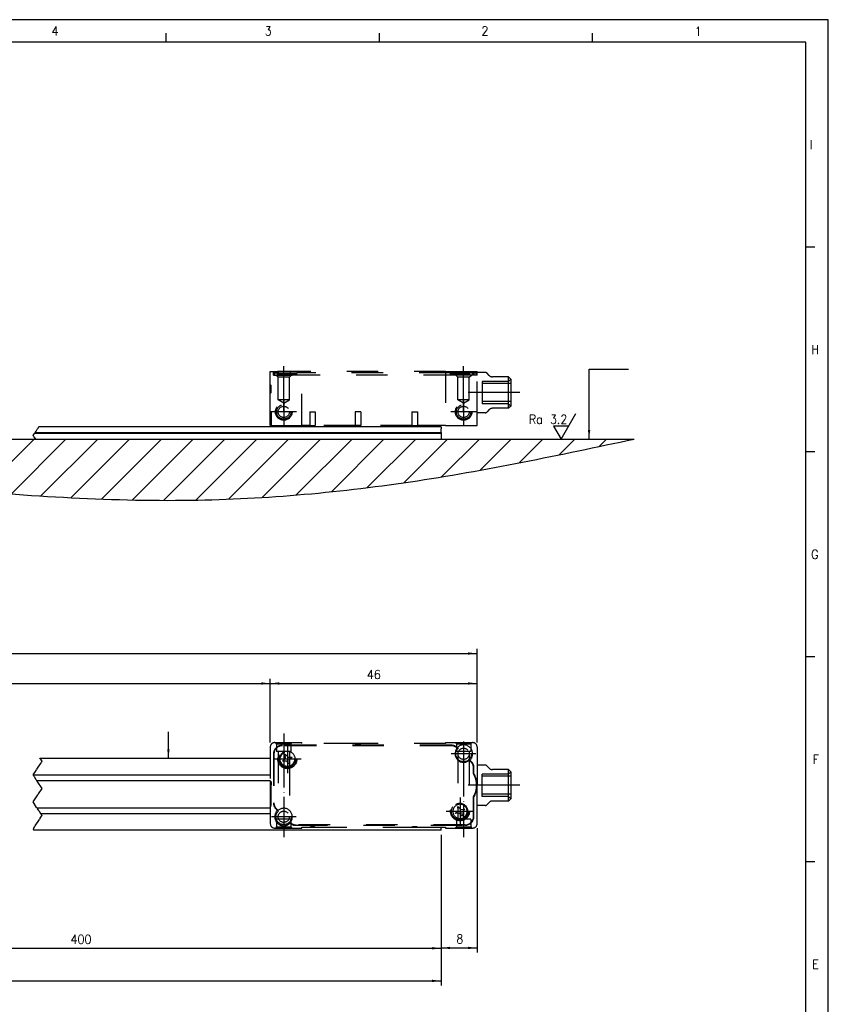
# Model space of a CAD drawing. Header units: millimetres. Extents: x -85 to 1608, y -72 to 348.
# Tile 5 of 6: x 329 to 509, y 129 to 348. Entities that reach past the tile are written whole.
import ezdxf

# ---------------------------------------------------------------- set-up
doc = ezdxf.new("R2010")
doc.units = ezdxf.units.MM
doc.linetypes.add('DASHED', pattern=[15, 7, -8])
doc.linetypes.add('DOT_CENTER', pattern=[14, 12, -1, 0, -1])
doc.layers.add('1', color=7, linetype='Continuous')
doc.styles.add('CONVERTER_11', font='txt.shx', dxfattribs={"width": 0.9})
doc.dimstyles.new('ME10_DIM_23', dxfattribs={"dimtxt": 2, "dimasz": 2, "dimexe": 1, "dimexo": 1, "dimgap": 1, "dimtad": 1, "dimdsep": 46, "dimtxsty": 'CONVERTER_11', "dimsah": 1, "dimcen": 0.09, "dimclrd": 2, "dimclre": 2, "dimclrt": 2, "dimadec": 0, "dimazin": 0, "dimtfac": 1, "dimtdec": 4, "dimtix": 1, "dimtmove": 0, "dimatfit": 3, "dimfxl": 1, "dimtolj": 1, "dimtzin": 0, "dimarcsym": 0})
doc.dimstyles.new('ME10_DIM_24', dxfattribs={"dimtxt": 2, "dimasz": 2, "dimexe": 1, "dimexo": 1, "dimgap": 1, "dimtad": 1, "dimdsep": 46, "dimtxsty": 'CONVERTER_11', "dimsah": 1, "dimcen": 0.09, "dimclrd": 2, "dimclre": 2, "dimclrt": 2, "dimadec": 0, "dimazin": 0, "dimtfac": 1, "dimtdec": 4, "dimtix": 1, "dimtmove": 0, "dimatfit": 3, "dimfxl": 1, "dimtolj": 1, "dimtzin": 0, "dimarcsym": 0})
doc.dimstyles.new('ME10_DIM_26', dxfattribs={"dimtxt": 2, "dimasz": 2, "dimexe": 1, "dimexo": 1, "dimgap": 1, "dimtad": 1, "dimdsep": 46, "dimtxsty": 'CONVERTER_11', "dimsah": 1, "dimcen": 0.09, "dimclrd": 2, "dimclre": 2, "dimclrt": 2, "dimadec": 0, "dimazin": 0, "dimtfac": 1, "dimtdec": 4, "dimtix": 1, "dimtmove": 0, "dimatfit": 3, "dimfxl": 1, "dimtolj": 1, "dimtzin": 0, "dimarcsym": 0})
doc.dimstyles.new('ME10_DIM_27', dxfattribs={"dimtxt": 2, "dimasz": 2, "dimexe": 1, "dimexo": 1, "dimgap": 1, "dimtad": 1, "dimdsep": 46, "dimtxsty": 'CONVERTER_11', "dimsah": 1, "dimcen": 0.09, "dimclrd": 2, "dimclre": 2, "dimclrt": 2, "dimadec": 0, "dimazin": 0, "dimtfac": 1, "dimtdec": 4, "dimtix": 1, "dimtmove": 0, "dimatfit": 3, "dimfxl": 1, "dimtolj": 1, "dimtzin": 0, "dimarcsym": 0})
doc.dimstyles.new('ME10_DIM_28', dxfattribs={"dimtxt": 2, "dimasz": 2, "dimexe": 1, "dimexo": 1, "dimgap": 1, "dimtad": 1, "dimdsep": 46, "dimtxsty": 'CONVERTER_11', "dimsah": 1, "dimcen": 0.09, "dimclrd": 2, "dimclre": 2, "dimclrt": 2, "dimadec": 0, "dimazin": 0, "dimtfac": 1, "dimtdec": 4, "dimtix": 1, "dimtmove": 0, "dimatfit": 3, "dimfxl": 1, "dimtolj": 1, "dimtzin": 0, "dimarcsym": 0})
doc.dimstyles.new('ME10_DIM_29', dxfattribs={"dimtxt": 2, "dimasz": 2, "dimexe": 1, "dimexo": 1, "dimgap": 1, "dimtad": 1, "dimdsep": 46, "dimtxsty": 'CONVERTER_11', "dimsah": 1, "dimcen": 0.09, "dimclrd": 2, "dimclre": 2, "dimclrt": 2, "dimadec": 0, "dimazin": 0, "dimtfac": 1, "dimtdec": 4, "dimtix": 1, "dimtmove": 0, "dimatfit": 3, "dimfxl": 1, "dimtolj": 1, "dimtzin": 0, "dimarcsym": 0})
doc.dimstyles.get("Standard").update_dxf_attribs({"dimtxt": 0.18, "dimasz": 0.18, "dimexe": 0.18, "dimexo": 0.0625, "dimgap": 0.09, "dimtad": 0, "dimtih": 1, "dimtoh": 1, "dimdec": 4, "dimzin": 0, "dimdsep": 46, "dimtxsty": 'Standard', "dimcen": 0.09, "dimadec": 0, "dimazin": 0, "dimtfac": 1, "dimtdec": 4, "dimtofl": 0, "dimtmove": 0, "dimatfit": 3, "dimfxl": 1, "dimtolj": 1, "dimtzin": 0, "dimarcsym": 0})

# ---------------------------------------------------------------- blocks, each defined once
blk = doc.blocks.new('AM_CREATE_SYMBOL_SURFACE', base_point=(449.65, 254.71))
at = {"layer": '1', "color": 7, "linetype": 'Continuous'}
for p, q in [((449.65, 254.71), (452.95, 260.43)), ((448, 257.57), (449.65, 254.71)), ((451.3, 257.57), (448, 257.57))]:
    blk.add_line(p, q, dxfattribs=at)
at = {"layer": '1', "color": 4, "insert": (451.05, 258.11), "char_height": 2, "attachment_point": 9, "line_spacing_factor": 1.20048, "style": 'CONVERTER_11'}
blk.add_mtext('Ra 3.2', dxfattribs=at)
blk = doc.blocks.new('CABEZA_REGLA_EXPOSED_1__4', base_point=(384.99, 257.76))
at = {"color": 2, "linetype": 'DASHED'}
for p, q in [((384.99, 266.86), (384.99, 269.76)), ((384.99, 269.76), (385.69, 269.76)), ((385.69, 269.76), (385.99, 269.76)), ((385.69, 268.96), (385.69, 269.76)), ((385.79, 268.96), (385.79, 269.46)), ((385.79, 269.46), (386.69, 269.46)), ((385.99, 269.76), (386.58, 269.76)), ((385.99, 268.96), (385.99, 269.76)), ((386.58, 268.96), (386.58, 269.76)), ((389.41, 269.76), (386.58, 269.76)), ((386.69, 269.16), (386.69, 269.46)), ((386.72, 269.46), (386.69, 269.46)), ((386.89, 269.46), (386.72, 269.46)), ((386.72, 268.96), (386.72, 269.46)), ((386.89, 269.32), (386.89, 269.46)), ((386.89, 269.46), (387.71, 269.46)), ((387.03, 269.16), (386.89, 269.32)), ((386.89, 269.32), (390.69, 269.32)), ((387.71, 269.46), (388.34, 269.46)), ((387.71, 269.46), (387.71, 268.96)), ((388.34, 269.46), (388.37, 269.46)), ((388.34, 269.46), (388.34, 268.96)), ((388.37, 269.46), (388.62, 269.46)), ((388.37, 269.46), (388.37, 268.96)), ((388.62, 269.46), (388.96, 269.46)), ((388.62, 269.46), (388.62, 268.96)), ((388.96, 269.46), (389.21, 269.46)), ((388.96, 269.46), (388.96, 268.96)), ((389.21, 269.46), (389.24, 269.46)), ((389.21, 269.46), (389.21, 268.96)), ((389.24, 269.46), (389.4, 269.46)), ((389.24, 269.46), (389.24, 268.96)), ((389.41, 269.76), (389.4, 269.46)), ((389.4, 269.46), (389.87, 269.46)), ((389.4, 268.96), (389.4, 269.46)), ((391.99, 269.76), (389.41, 269.76)), ((389.87, 269.46), (389.89, 269.46)), ((389.87, 269.46), (389.87, 268.96)), ((389.89, 269.46), (390.69, 269.46)), ((389.89, 268.96), (389.89, 269.46)), ((390.55, 269.16), (390.69, 269.32)), ((390.69, 269.32), (390.69, 269.46)), ((390.69, 269.46), (390.89, 269.46)), ((425.09, 269.46), (390.89, 269.46)), ((390.89, 269.16), (390.89, 269.46)), ((391.99, 257.76), (391.99, 269.76)), ((423.99, 269.76), (391.99, 269.76)), ((423.99, 269.76), (423.99, 257.76)), ((423.99, 269.76), (426.57, 269.76)), ((425.09, 269.16), (425.09, 269.46)), ((425.29, 269.46), (425.09, 269.46)), ((425.29, 269.32), (425.29, 269.46)), ((426.09, 269.46), (425.29, 269.46)), ((425.43, 269.16), (425.29, 269.32)), ((425.29, 269.32), (426.24, 269.32)), ((426.11, 269.46), (426.09, 269.46)), ((426.09, 268.96), (426.09, 269.46)), ((426.57, 269.46), (426.11, 269.46)), ((426.11, 269.46), (426.11, 268.96)), ((426.24, 269.32), (429.09, 269.32)), ((426.57, 269.76), (429.4, 269.76)), ((426.57, 269.76), (426.57, 269.46)), ((426.74, 269.46), (426.57, 269.46)), ((426.57, 269.46), (426.57, 268.96)), ((426.77, 269.46), (426.74, 269.46)), ((426.74, 269.46), (426.74, 268.96)), ((426.77, 269.46), (426.77, 268.96)), ((427.02, 269.46), (426.77, 269.46)), ((427.02, 269.46), (427.02, 268.96)), ((427.36, 269.46), (427.02, 269.46)), ((427.36, 269.46), (427.36, 268.96)), ((427.61, 269.46), (427.36, 269.46)), ((427.61, 269.46), (427.61, 268.96)), ((427.64, 269.46), (427.61, 269.46)), ((427.64, 269.46), (427.64, 268.96)), ((428.27, 269.46), (427.64, 269.46)), ((428.27, 269.46), (428.27, 268.96)), ((429.09, 269.46), (428.27, 269.46)), ((428.95, 269.16), (429.09, 269.32)), ((429.09, 269.32), (429.09, 269.46)), ((429.26, 269.46), (429.09, 269.46)), ((429.26, 268.96), (429.26, 269.46)), ((429.29, 269.46), (429.26, 269.46)), ((429.29, 269.16), (429.29, 269.46)), ((430.19, 269.46), (429.29, 269.46)), ((429.4, 269.76), (429.99, 269.76)), ((429.4, 268.96), (429.4, 269.76)), ((429.99, 268.96), (429.99, 269.76)), ((429.99, 269.76), (430.29, 269.76)), ((430.19, 269.46), (430.89, 269.46)), ((430.19, 269.46), (430.19, 268.96)), ((430.29, 269.76), (430.99, 269.76)), ((430.29, 269.76), (430.29, 268.96)), ((430.89, 268.96), (430.89, 269.46)), ((430.99, 269.56), (430.99, 269.76)), ((430.99, 268.96), (430.99, 269.56)), ((432.78, 269.56), (430.99, 269.56)), ((433.7, 268.86), (433.14, 269.42)), ((385.69, 268.96), (385.79, 268.96)), ((385.79, 268.96), (385.99, 268.96)), ((385.99, 268.96), (386.24, 268.96)), ((386.74, 268.46), (386.24, 268.96)), ((386.24, 268.96), (386.58, 268.96)), ((386.58, 268.96), (386.72, 268.96)), ((387.03, 269.16), (386.69, 269.16)), ((386.72, 268.96), (387.71, 268.96)), ((389.24, 268.46), (386.74, 268.46)), ((386.74, 263.46), (386.74, 268.46)), ((390.55, 269.16), (387.03, 269.16)), ((387.71, 268.96), (388.34, 268.96)), ((388.34, 268.96), (388.37, 268.96)), ((388.37, 268.96), (388.62, 268.96)), ((388.62, 268.96), (388.96, 268.96)), ((388.96, 268.96), (389.21, 268.96)), ((389.21, 268.96), (389.24, 268.96)), ((389.24, 268.46), (389.74, 268.96)), ((389.24, 268.96), (389.4, 268.96)), ((389.24, 263.46), (389.24, 268.46)), ((389.4, 268.96), (389.74, 268.96)), ((389.74, 268.96), (389.87, 268.96)), ((389.87, 268.96), (389.89, 268.96)), ((426.09, 268.96), (389.89, 268.96)), ((390.89, 269.16), (390.55, 269.16)), ((425.43, 269.16), (425.09, 269.16)), ((428.95, 269.16), (425.43, 269.16)), ((426.11, 268.96), (426.09, 268.96)), ((426.24, 268.96), (426.11, 268.96)), ((426.74, 268.46), (426.24, 268.96)), ((426.57, 268.96), (426.24, 268.96)), ((426.74, 268.96), (426.57, 268.96)), ((426.77, 268.96), (426.74, 268.96)), ((426.74, 263.46), (426.74, 268.46)), ((429.24, 268.46), (426.74, 268.46)), ((427.02, 268.96), (426.77, 268.96)), ((427.36, 268.96), (427.02, 268.96)), ((427.61, 268.96), (427.36, 268.96)), ((427.64, 268.96), (427.61, 268.96)), ((428.27, 268.96), (427.64, 268.96)), ((429.26, 268.96), (428.27, 268.96)), ((429.29, 269.16), (428.95, 269.16)), ((429.24, 268.46), (429.74, 268.96)), ((429.24, 263.46), (429.24, 268.46)), ((429.4, 268.96), (429.26, 268.96)), ((429.74, 268.96), (429.4, 268.96)), ((429.99, 268.96), (429.74, 268.96)), ((430.19, 268.96), (429.99, 268.96)), ((430.29, 268.96), (430.19, 268.96)), ((430.89, 268.96), (430.29, 268.96)), ((430.99, 268.96), (430.89, 268.96)), ((430.99, 260.56), (430.99, 268.96)), ((432.08, 267.56), (432.08, 267.06)), ((437.99, 267.56), (432.08, 267.56)), ((437.99, 268.56), (434.4, 268.56)), ((437.99, 261.56), (437.99, 268.56)), ((438.49, 268.06), (437.99, 268.56)), ((437.99, 267.56), (438.49, 268.06)), ((438.49, 268.06), (438.49, 267.06)), ((384.99, 264.86), (384.99, 266.86)), ((385.19, 266.66), (384.99, 266.86)), ((385.19, 265.06), (384.99, 264.86)), ((385.19, 265.06), (385.19, 266.66)), ((432.08, 267.06), (432.08, 263.06)), ((438.49, 267.06), (432.08, 267.06)), ((438.49, 267.06), (438.49, 263.06)), ((384.99, 260.76), (384.99, 264.86)), ((387.99, 262.71), (386.74, 263.46)), ((389.24, 263.46), (386.74, 263.46)), ((387.99, 262.71), (389.24, 263.46)), ((429.24, 263.46), (426.74, 263.46)), ((427.99, 262.71), (426.74, 263.46)), ((427.99, 262.71), (429.24, 263.46)), ((432.08, 263.06), (432.08, 262.56)), ((438.49, 263.06), (432.08, 263.06)), ((438.49, 263.06), (438.49, 262.06)), ((385.19, 260.76), (384.99, 260.76)), ((384.99, 257.76), (384.99, 260.76)), ((385.19, 260.76), (385.19, 257.76)), ((393.77, 260.76), (395.01, 260.76)), ((393.77, 260.76), (393.77, 257.76)), ((395.01, 260.76), (395.01, 257.76)), ((405.11, 260.76), (403.87, 260.76)), ((403.87, 260.76), (403.87, 257.76)), ((405.11, 260.76), (405.11, 257.76)), ((416.47, 260.76), (417.71, 260.76)), ((416.47, 260.76), (416.47, 257.76)), ((417.71, 260.76), (417.71, 257.76)), ((430.99, 257.76), (430.99, 260.56)), ((432.78, 260.56), (430.99, 260.56)), ((437.99, 262.56), (432.08, 262.56)), ((433.7, 261.27), (433.14, 260.71)), ((437.99, 261.56), (434.4, 261.56)), ((437.99, 262.56), (438.49, 262.06)), ((438.49, 262.06), (437.99, 261.56)), ((384.99, 257.76), (385.19, 257.76)), ((385.19, 257.76), (391.99, 257.76)), ((393.77, 257.76), (391.99, 257.76)), ((393.77, 257.76), (395.01, 257.76)), ((403.87, 257.76), (395.01, 257.76)), ((405.11, 257.76), (403.87, 257.76)), ((416.47, 257.76), (405.11, 257.76)), ((416.47, 257.76), (417.71, 257.76)), ((423.99, 257.76), (417.71, 257.76)), ((423.99, 257.76), (430.99, 257.76))]:
    blk.add_line(p, q, dxfattribs=at)
for centre, radius in [((387.99, 260.76), 1.85), ((387.99, 260.76), 1.6), ((387.99, 260.76), 1.25), ((427.99, 260.76), 1.85), ((427.99, 260.76), 1.6), ((427.99, 260.76), 1.25)]:
    blk.add_circle(centre, radius, dxfattribs=at)
for centre, radius, start, end in [((432.78, 269.06), 0.5, 45, 90), ((434.4, 269.56), 1, 225, 270), ((432.78, 261.06), 0.5, 270, 315), ((434.4, 260.56), 1, 90, 135)]:
    blk.add_arc(centre, radius, start, end, dxfattribs=at)
at = {"layer": '1', "color": 2, "linetype": 'DOT_CENTER'}
for p, q in [((387.99, 260.71), (387.99, 270.96)), ((427.99, 260.71), (427.99, 270.96)), ((440.49, 265.06), (428.99, 265.06)), ((387.99, 263.61), (387.99, 257.91)), ((427.99, 263.61), (427.99, 257.91)), ((390.84, 260.76), (385.14, 260.76)), ((430.84, 260.76), (425.14, 260.76))]:
    blk.add_line(p, q, dxfattribs=at)
blk = doc.blocks.new('Regla_64__5', base_point=(32.99, 250.26))
at = {"color": 2, "linetype": 'DOT_CENTER'}
for p, q in [((332.62, 256.06), (332.68, 256.16)), ((332.68, 256.16), (332.88, 256.46)), ((332.88, 256.46), (332.92, 256.51)), ((332.92, 256.51), (333.18, 256.91)), ((333.18, 256.91), (333.25, 257.01)), ((333.25, 257.01), (333.3, 257.09)), ((333.3, 257.09), (333.35, 257.16)), ((333.35, 257.16), (333.42, 257.26)), ((333.42, 257.26), (333.49, 257.38)), ((333.52, 257.41), (333.49, 257.38)), ((332.24, 255.5), (332.55, 255.96)), ((332.43, 255.21), (332.24, 255.5)), ((332.43, 255.21), (332.76, 254.71)), ((332.55, 255.96), (332.62, 256.06))]:
    blk.add_line(p, q, dxfattribs=at)
at = {"color": 7, "linetype": 'Continuous'}
for p, q in [((332.68, 256.16), (422.99, 256.16)), ((422.99, 257.41), (333.52, 257.41)), ((422.99, 257.41), (422.99, 257.01)), ((422.99, 256.51), (422.99, 257.01)), ((422.99, 256.46), (422.99, 256.51)), ((422.99, 256.16), (422.99, 256.46)), ((422.99, 256.16), (422.99, 256.06)), ((422.99, 255.96), (332.55, 255.96)), ((332.62, 256.06), (422.99, 256.06)), ((332.76, 254.71), (422.99, 254.71)), ((422.99, 256.06), (422.99, 255.96)), ((422.99, 255.96), (422.99, 254.71))]:
    blk.add_line(p, q, dxfattribs=at)
blk = doc.blocks.new('EXG_EXGA-840__7', base_point=(24.99, 250.26))
for name, p in [('CABEZA_REGLA_EXPOSED_1__4', (384.99, 257.76)), ('Regla_64__5', (32.99, 250.26))]:
    blk.add_blockref(name, p)
blk = doc.blocks.new('Regla_64__19', base_point=(32.99, 159.73))
at = {"color": 2, "linetype": 'DOT_CENTER'}
for p, q in [((333.1, 181.32), (333.4, 181.77)), ((333.4, 181.77), (333.76, 182.3)), ((333.76, 182.3), (334.05, 182.75)), ((333.84, 183.63), (333.77, 183.73)), ((333.84, 183.63), (334.1, 183.23)), ((334.14, 182.88), (334.05, 182.75)), ((334.24, 183.03), (334.1, 183.23)), ((334.14, 182.88), (334.24, 183.03)), ((332.34, 180.18), (332.24, 180.03)), ((332.44, 179.73), (332.24, 180.03)), ((332.34, 180.18), (332.61, 180.58)), ((332.54, 179.58), (332.44, 179.73)), ((332.54, 179.58), (332.64, 179.43)), ((332.61, 180.58), (332.78, 180.83)), ((332.78, 180.83), (333.01, 181.19)), ((333.1, 181.32), (333.01, 181.19)), ((332.97, 178.93), (332.64, 179.43)), ((333.07, 178.78), (332.97, 178.93)), ((333.1, 178.73), (333.07, 178.78)), ((333.17, 178.63), (333.1, 178.73)), ((334.24, 177.03), (333.17, 178.63)), ((332.24, 174.03), (333.31, 175.63)), ((333.31, 175.63), (333.38, 175.73)), ((333.38, 175.73), (333.44, 175.83)), ((333.44, 175.83), (334.24, 177.03)), ((333.04, 172.83), (332.24, 174.03)), ((333.1, 172.73), (333.04, 172.83)), ((333.14, 172.68), (333.1, 172.73)), ((333.14, 172.68), (333.24, 172.53)), ((333.57, 172.03), (333.24, 172.53)), ((333.57, 172.03), (333.67, 171.88)), ((333.77, 171.73), (333.67, 171.88)), ((333.97, 171.43), (333.77, 171.73)), ((333.97, 171.43), (334.07, 171.28)), ((333.98, 170.63), (334.14, 170.88)), ((334.24, 171.03), (334.07, 171.28)), ((334.14, 170.88), (334.24, 171.03)), ((332.38, 168.23), (332.61, 168.59)), ((332.7, 168.72), (332.61, 168.59)), ((332.7, 168.72), (333, 169.17)), ((333, 169.17), (333.36, 169.7)), ((333.36, 169.7), (333.65, 170.15)), ((333.74, 170.28), (333.65, 170.15)), ((333.74, 170.28), (333.98, 170.63)), ((332.38, 168.23), (332.24, 168.03)), ((332.24, 168.03), (332.37, 167.83)), ((332.44, 167.73), (332.37, 167.83))]:
    blk.add_line(p, q, dxfattribs=at)
at = {"color": 7, "linetype": 'Continuous'}
for p, q in [((333.77, 183.73), (384.99, 183.73)), ((332.24, 180.03), (384.99, 180.03)), ((384.99, 178.73), (333.1, 178.73)), ((333.1, 172.73), (384.99, 172.73)), ((333.97, 171.43), (384.99, 171.43)), ((422.99, 167.73), (332.44, 167.73)), ((422.99, 167.73), (422.99, 168.43))]:
    blk.add_line(p, q, dxfattribs=at)
blk = doc.blocks.new('CABEZA_REGLA_EXPOSED_1__20', base_point=(384.99, 168.23))
at = {"color": 2, "linetype": 'DASHED'}
for p, q in [((384.99, 186.23), (384.99, 178.73)), ((385.99, 187.23), (386.14, 187.23)), ((386.14, 187.23), (389.84, 187.23)), ((386.39, 186.98), (386.14, 187.23)), ((386.39, 186.98), (389.59, 186.98)), ((386.39, 186.98), (386.39, 185.23)), ((425.26, 186.63), (387.69, 186.63)), ((425.26, 186.53), (387.69, 186.53)), ((389.59, 186.98), (389.84, 187.23)), ((389.59, 186.98), (389.59, 185.23)), ((389.84, 187.23), (391.99, 187.23)), ((391.99, 187.03), (391.99, 187.23)), ((403.87, 187.03), (391.99, 187.03)), ((405.11, 187.03), (403.87, 187.03)), ((423.99, 187.03), (405.11, 187.03)), ((423.99, 187.23), (426.14, 187.23)), ((423.99, 187.23), (423.99, 187.03)), ((426.14, 187.23), (429.84, 187.23)), ((426.39, 186.98), (426.14, 187.23)), ((426.39, 186.98), (429.59, 186.98)), ((426.39, 186.98), (426.39, 185.23)), ((429.59, 186.98), (429.84, 187.23)), ((429.59, 186.98), (429.59, 185.23)), ((429.84, 187.23), (429.99, 187.23)), ((430.99, 186.23), (430.99, 182.23)), ((385.69, 184.63), (385.69, 173.86)), ((385.79, 184.63), (385.79, 173.86)), ((386.74, 185.23), (386.39, 185.23)), ((389.24, 185.24), (386.74, 185.23)), ((386.74, 185.23), (386.74, 170.23)), ((388.34, 184.62), (388.96, 183.95)), ((388.37, 183.7), (388.34, 184.62)), ((388.96, 183.95), (389.87, 183.99)), ((389.87, 183.99), (389.21, 183.36)), ((389.24, 185.24), (389.24, 182.45)), ((389.59, 185.23), (389.24, 185.24)), ((426.74, 185.23), (426.39, 185.23)), ((429.24, 185.23), (426.74, 185.23)), ((426.74, 185.23), (426.74, 173.02)), ((429.24, 185.23), (429.24, 184.73)), ((429.59, 185.23), (429.24, 185.23)), ((429.24, 184.73), (429.24, 170.23)), ((387.71, 183.08), (388.37, 183.7)), ((388.62, 183.12), (387.71, 183.08)), ((389.24, 182.45), (388.62, 183.12)), ((389.21, 183.36), (389.24, 182.45)), ((389.24, 182.45), (389.24, 170.73)), ((429.63, 182.95), (429.26, 183.32)), ((429.4, 183.32), (429.7, 183.02)), ((430.99, 182.23), (430.99, 177.73)), ((432.78, 182.23), (430.99, 182.23)), ((433.7, 181.53), (433.14, 182.09)), ((430.19, 180.26), (430.19, 181.61)), ((430.29, 180.29), (430.29, 181.61)), ((432.08, 179.73), (432.08, 180.23)), ((437.99, 180.23), (432.08, 180.23)), ((432.08, 175.73), (432.08, 179.73)), ((438.49, 179.73), (432.08, 179.73)), ((437.99, 181.23), (434.4, 181.23)), ((437.99, 177.73), (437.99, 181.23)), ((438.49, 180.73), (437.99, 181.23)), ((437.99, 180.23), (438.49, 180.73)), ((438.49, 180.73), (438.49, 179.73)), ((438.49, 179.73), (438.49, 177.73)), ((384.99, 178.73), (384.99, 178.71)), ((385.19, 178.53), (384.99, 178.73)), ((384.99, 178.71), (384.99, 176.73)), ((385.19, 178.53), (385.19, 177.83)), ((385.19, 176.93), (385.19, 177.83)), ((430.99, 173.23), (430.99, 177.73)), ((437.99, 174.23), (437.99, 177.73)), ((438.49, 177.73), (438.49, 175.73)), ((385.19, 176.93), (384.99, 176.73)), ((384.99, 176.73), (384.99, 172.76)), ((385.19, 173.63), (385.19, 176.93)), ((430.19, 170.83), (430.19, 175.21)), ((430.29, 170.83), (430.29, 175.18)), ((432.08, 175.23), (432.08, 175.73)), ((438.49, 175.73), (432.08, 175.73)), ((437.99, 175.23), (432.08, 175.23)), ((437.99, 175.23), (438.49, 174.73)), ((438.49, 175.73), (438.49, 174.73)), ((426.74, 173.02), (427.36, 172.35)), ((426.77, 172.1), (426.74, 173.02)), ((426.74, 173.02), (426.74, 170.23)), ((430.99, 169.23), (430.99, 173.23)), ((432.78, 173.23), (430.99, 173.23)), ((433.7, 173.94), (433.14, 173.38)), ((437.99, 174.23), (434.4, 174.23)), ((438.49, 174.73), (437.99, 174.23)), ((384.99, 172.76), (384.99, 169.23)), ((386.58, 172.15), (386.28, 172.45)), ((386.72, 172.15), (386.35, 172.52)), ((426.11, 171.48), (426.77, 172.1)), ((427.02, 171.52), (426.11, 171.48)), ((427.64, 170.85), (427.02, 171.52)), ((427.36, 172.35), (428.27, 172.39)), ((428.27, 172.39), (427.61, 171.76)), ((427.61, 171.76), (427.64, 170.85)), ((386.39, 170.23), (386.39, 168.48)), ((386.74, 170.23), (386.39, 170.23)), ((389.24, 170.23), (386.74, 170.23)), ((389.24, 170.73), (389.24, 170.23)), ((389.59, 170.23), (389.24, 170.23)), ((389.59, 170.23), (389.59, 168.48)), ((428.29, 168.93), (390.72, 168.93)), ((390.72, 168.83), (428.29, 168.83)), ((426.74, 170.23), (426.39, 170.23)), ((426.39, 170.23), (426.39, 168.48)), ((429.24, 170.23), (426.74, 170.23)), ((429.59, 170.23), (429.24, 170.23)), ((429.59, 170.23), (429.59, 168.48)), ((386.39, 168.48), (386.14, 168.23)), ((386.39, 168.48), (389.59, 168.48)), ((389.59, 168.48), (389.84, 168.23)), ((391.99, 168.23), (391.99, 168.43)), ((391.99, 168.43), (393.77, 168.43)), ((393.77, 168.43), (395.01, 168.43)), ((395.01, 168.43), (416.47, 168.43)), ((416.47, 168.43), (417.71, 168.43)), ((417.71, 168.43), (423.99, 168.43)), ((423.99, 168.43), (423.99, 168.23)), ((423.99, 168.23), (426.14, 168.23)), ((426.39, 168.48), (426.14, 168.23)), ((426.14, 168.23), (429.84, 168.23)), ((426.39, 168.48), (429.59, 168.48)), ((429.59, 168.48), (429.84, 168.23)), ((429.84, 168.23), (429.99, 168.23))]:
    blk.add_line(p, q, dxfattribs=at)
at = {"color": 7, "linetype": 'Continuous'}
for p, q in [((385.99, 168.23), (386.14, 168.23)), ((386.14, 168.23), (389.84, 168.23)), ((389.84, 168.23), (391.99, 168.23))]:
    blk.add_line(p, q, dxfattribs=at)
at = {"color": 2, "linetype": 'DASHED'}
for centre, radius in [((427.99, 184.73), 1.75), ((388.79, 183.53), 2.1), ((388.79, 183.53), 1.9), ((388.79, 183.53), 1.6), ((427.99, 184.73), 1.25), ((427.19, 171.93), 2.1), ((427.19, 171.93), 1.9), ((387.99, 170.73), 1.75), ((387.99, 170.73), 1.25)]:
    blk.add_circle(centre, radius, dxfattribs=at)
for centre, radius, start, end in [((385.99, 186.23), 1, 90, 180), ((387.69, 184.63), 2, 90, 180), ((387.69, 184.63), 1.9, 90, 180), ((404.49, 188.93), 2, 251.8051, 288.1949), ((425.26, 184.63), 2, 49.0546, 90), ((425.26, 184.63), 1.9, 46.1691, 90), ((427.99, 184.73), 2, 315, 135.1434), ((429.99, 186.23), 1, 0, 90), ((388.79, 183.53), 1.76, 75.2217, 240.0377), ((388.79, 183.53), 1.76, 240.0377, 75.2217), ((427.99, 184.73), 1.9, 138.0289, 311.983), ((428.29, 181.61), 1.9, 0, 45), ((428.29, 181.61), 2, 0, 45), ((432.78, 181.73), 0.5, 45, 90), ((425.99, 177.73), 4.9, 328.9973, 31.0027), ((425.99, 177.73), 5, 0, 30.6834), ((434.4, 182.23), 1, 225, 270), ((383.19, 177.83), 2, 0, 25.8419), ((425.99, 177.73), 5, 329.3166, 0), ((383.19, 173.63), 2, 334.1581, 0), ((387.69, 173.86), 2, 180, 225), ((387.69, 173.86), 1.9, 180, 225), ((427.19, 171.93), 1.76, 255.1735, 240.0377), ((427.19, 171.93), 1.59, 60.0377, 240.0377), ((427.19, 171.93), 1.59, 240.0377, 60.0377), ((432.78, 173.73), 0.5, 270, 315), ((434.4, 173.23), 1, 90, 135), ((387.99, 170.73), 2, 135, 315.1434), ((387.99, 170.73), 1.9, 318.0289, 131.983), ((428.29, 170.83), 2, 270, 0), ((428.29, 170.83), 1.9, 270, 0), ((385.99, 169.23), 1, 180, 270), ((390.72, 170.83), 1.9, 226.1691, 270), ((390.72, 170.83), 2, 229.0546, 270), ((427.19, 171.93), 1.76, 240.0377, 255.1735), ((429.99, 169.23), 1, 270, 0), ((394.39, 166.53), 2, 71.8051, 108.1949), ((417.09, 166.53), 2, 71.8051, 108.1949)]:
    blk.add_arc(centre, radius, start, end, dxfattribs=at)
at = {"layer": '1', "color": 2, "linetype": 'DOT_CENTER'}
for p, q in [((387.99, 189.23), (387.99, 166.23)), ((388.79, 186.63), (388.79, 180.43)), ((427.98, 187.23), (427.99, 166.23)), ((427.99, 187.48), (427.99, 181.98)), ((430.74, 184.73), (425.24, 184.73)), ((391.89, 183.53), (385.69, 183.53)), ((440.49, 177.73), (428.99, 177.73)), ((387.99, 173.48), (387.99, 167.98)), ((427.19, 175.03), (427.19, 168.83)), ((430.29, 171.93), (424.09, 171.93)), ((390.74, 170.73), (385.24, 170.73))]:
    blk.add_line(p, q, dxfattribs=at)
blk = doc.blocks.new('EXG_EXGA-840__22', base_point=(24.99, 157.9))
for name, p in [('CABEZA_REGLA_EXPOSED_1__20', (384.99, 168.23)), ('Regla_64__19', (32.99, 159.73))]:
    blk.add_blockref(name, p)
blk = doc.blocks.new('*D47')
at = {"layer": '1', "color": 2, "linetype": 'Continuous'}
for p, q in [((262.99, 169.73), (262.99, 140.5)), ((422.99, 166.73), (422.99, 140.5)), ((262.99, 141.5), (422.99, 141.5))]:
    blk.add_line(p, q, dxfattribs=at)
at = {"layer": '1', "color": 2}
for points in [[(264.99, 141.76), (264.99, 141.23), (262.99, 141.5)], [(420.99, 141.23), (420.99, 141.76), (422.99, 141.5)]]:
    blk.add_solid(points, dxfattribs=at)
at = {"layer": '1', "color": 2, "insert": (340.59, 142.5), "char_height": 2, "attachment_point": 7, "rotation": 0.0001, "line_spacing_factor": 0.60024, "style": 'CONVERTER_11'}
blk.add_mtext('400', dxfattribs=at)
blk = doc.blocks.new('*D48')
at = {"layer": '1', "color": 2, "linetype": 'Continuous'}
for p, q in [((422.99, 166.73), (422.99, 140.57)), ((430.99, 168.23), (430.99, 140.57)), ((422.99, 141.57), (430.99, 141.57))]:
    blk.add_line(p, q, dxfattribs=at)
at = {"layer": '1', "color": 2}
for points in [[(424.99, 141.84), (424.99, 141.31), (422.99, 141.57)], [(428.99, 141.31), (428.99, 141.84), (430.99, 141.57)]]:
    blk.add_solid(points, dxfattribs=at)
at = {"layer": '1', "color": 2, "insert": (426.39, 142.57), "char_height": 2, "attachment_point": 7, "rotation": 0.0001, "line_spacing_factor": 0.60024, "style": 'CONVERTER_11'}
blk.add_mtext('8', dxfattribs=at)
blk = doc.blocks.new('*D50')
at = {"layer": '1', "color": 2, "linetype": 'Continuous'}
for p, q in [((24.99, 187.23), (24.99, 201.37)), ((24.99, 200.37), (384.99, 200.37)), ((384.99, 187.23), (384.99, 201.37))]:
    blk.add_line(p, q, dxfattribs=at)
at = {"layer": '1', "color": 2}
for points in [[(26.99, 200.64), (26.99, 200.11), (24.99, 200.37)], [(382.99, 200.11), (382.99, 200.64), (384.99, 200.37)]]:
    blk.add_solid(points, dxfattribs=at)
at = {"layer": '1', "color": 2, "insert": (198.96, 201.37), "char_height": 2, "attachment_point": 7, "rotation": 0.0001, "line_spacing_factor": 0.60024, "style": 'CONVERTER_11'}
blk.add_mtext('CM', dxfattribs=at)
blk = doc.blocks.new('*D51')
at = {"layer": '1', "color": 2, "linetype": 'Continuous'}
for p, q in [((384.99, 187.23), (384.99, 201.37)), ((384.99, 200.37), (430.99, 200.37)), ((430.99, 187.23), (430.99, 201.37))]:
    blk.add_line(p, q, dxfattribs=at)
at = {"layer": '1', "color": 2}
for points in [[(386.99, 200.64), (386.99, 200.11), (384.99, 200.37)], [(428.99, 200.11), (428.99, 200.64), (430.99, 200.37)]]:
    blk.add_solid(points, dxfattribs=at)
at = {"layer": '1', "color": 2, "insert": (406.49, 201.37), "char_height": 2, "attachment_point": 7, "rotation": 0.0001, "line_spacing_factor": 0.60024, "style": 'CONVERTER_11'}
blk.add_mtext('46', dxfattribs=at)
blk = doc.blocks.new('*D52')
at = {"layer": '1', "color": 2, "linetype": 'Continuous'}
for p, q in [((24.99, 187.23), (24.99, 208.04)), ((430.99, 187.23), (430.99, 208.04)), ((24.99, 207.04), (430.99, 207.04))]:
    blk.add_line(p, q, dxfattribs=at)
at = {"layer": '1', "color": 2}
for points in [[(26.99, 207.3), (26.99, 206.77), (24.99, 207.04)], [(428.99, 206.77), (428.99, 207.3), (430.99, 207.04)]]:
    blk.add_solid(points, dxfattribs=at)
at = {"layer": '1', "color": 2, "insert": (213.1, 208.04), "char_height": 2, "attachment_point": 7, "rotation": 0.0001, "line_spacing_factor": 0.60024, "style": 'CONVERTER_11'}
blk.add_mtext('CM+46', dxfattribs=at)
blk = doc.blocks.new('*D53')
at = {"layer": '1', "color": 2, "linetype": 'Continuous'}
for p, q in [((32.99, 166.73), (32.99, 133.24)), ((422.99, 166.73), (422.99, 133.24)), ((32.99, 134.24), (422.99, 134.24))]:
    blk.add_line(p, q, dxfattribs=at)
at = {"layer": '1', "color": 2}
for points in [[(34.99, 134.51), (34.99, 133.98), (32.99, 134.24)], [(420.99, 133.98), (420.99, 134.51), (422.99, 134.24)]]:
    blk.add_solid(points, dxfattribs=at)
at = {"layer": '1', "color": 2, "insert": (216.93, 135.24), "char_height": 2, "attachment_point": 7, "rotation": 0.0001, "line_spacing_factor": 0.60024, "style": 'CONVERTER_11'}
blk.add_mtext('CM+30', dxfattribs=at)
blk = doc.blocks.new('_A2', base_point=(504.09, -67.04))
at = {"layer": '1', "color": 2, "linetype": 'Continuous'}
for p, q in [((509.09, 347.96), (-84.91, 347.96)), ((509.09, -72.04), (509.09, 347.96)), ((361.84, 342.96), (361.84, 344.96)), ((409.26, 342.96), (409.26, 344.96)), ((456.67, 342.96), (456.67, 344.96)), ((506.09, 297.41), (504.09, 297.41)), ((506.09, 251.85), (504.09, 251.85)), ((506.09, 206.3), (504.09, 206.3)), ((506.09, 160.74), (504.09, 160.74))]:
    blk.add_line(p, q, dxfattribs=at)
at = {"layer": '1', "color": 7, "linetype": 'Continuous'}
for p, q in [((504.09, 342.96), (-64.91, 342.96)), ((504.09, -67.04), (504.09, 342.96))]:
    blk.add_line(p, q, dxfattribs=at)
at = {"layer": '1', "color": 2, "char_height": 2, "line_spacing_factor": 1.20048, "style": 'CONVERTER_11'}
for s, insert, attachment_point in [('4', (336.37, 345.45), 4), ('3', (383.74, 345.45), 4), ('2', (431.96, 345.48), 4), ('1', (479.38, 345.4), 4), ('I', (505.59, 320.19), 6), ('H', (507.03, 274.63), 6), ('G', (506.91, 229.08), 6), ('F', (506.99, 183.52), 6), ('E', (506.99, 137.96), 6)]:
    blk.add_mtext(s, dxfattribs=dict(at, insert=insert, attachment_point=attachment_point))
blk = doc.blocks.new('Alzado1', base_point=(164, 260))
at = {"layer": '1', "linetype": 'Continuous'}
h = blk.add_hatch(dxfattribs=at)
h.set_pattern_fill('_USER', color=3, scale=5, angle=45, pattern_type=0)
h.set_pattern_definition([(45, (0, 0), (-3.535534, 3.535534), [])])
edge = h.paths.add_edge_path()
edge.add_spline(control_points=[(0.897, 254.714), (35.601, 252.773), (105.003, 248.891), (180.651, 243.826), (227.918, 243.452), (243.358, 243.935), (255.436, 244.876), (264.772, 245.555), (274.697, 245.842), (285.636, 245.666), (297.005, 244.964), (314.334, 243.495), (337.198, 241.644), (373.075, 240.463), (416.337, 244.206), (449.377, 251.212), (465.897, 254.714)], knot_values=[0, 0, 0, 0, 104.2854823, 208.5535746, 227.3212247, 246.0758028, 254.8693593, 263.6639579, 274.1541942, 284.6437785, 296.4763741, 308.3160199, 336.8205908, 365.2863958, 415.9256261, 466.5647362, 466.5647362, 466.5647362, 466.5647362], degree=3, periodic=0)
edge.add_line((465.897, 254.714), (0.897, 254.714))
at = {"layer": '1', "color": 7, "linetype": 'Continuous'}
blk.add_line((0.897, 254.714), (465.897, 254.714), dxfattribs=at)
blk.add_open_spline([(0.897, 254.714), (35.601, 252.773), (105.003, 248.891), (180.651, 243.826), (227.918, 243.452), (243.358, 243.935), (255.436, 244.876), (264.772, 245.555), (274.697, 245.842), (285.636, 245.666), (297.005, 244.964), (314.334, 243.495), (337.198, 241.644), (373.075, 240.463), (416.337, 244.206), (449.377, 251.212), (465.897, 254.714)], degree=3, knots=[0, 0, 0, 0, 104.2854823, 208.5535746, 227.3212247, 246.0758028, 254.8693593, 263.6639579, 274.1541942, 284.6437785, 296.4763741, 308.3160199, 336.8205908, 365.2863958, 415.9256261, 466.5647362, 466.5647362, 466.5647362, 466.5647362], dxfattribs=at)
at = {"layer": '1', "color": 2}
blk.add_solid([(455.629, 256.714), (456.156, 256.714), (455.893, 254.714)], dxfattribs=at)
blk.add_blockref('EXG_EXGA-840__7', (24.99, 250.256))
at = {"layer": '1'}
blk.add_blockref('AM_CREATE_SYMBOL_SURFACE', (449.65, 254.714), dxfattribs=at)
at = {"layer": '1', "color": 2, "linetype": 'Continuous', "has_arrowhead": 0}
blk.add_leader([(455.893, 254.714), (455.893, 270.262), (464.686, 270.278)], dimstyle='Standard', dxfattribs=at)
blk = doc.blocks.new('Superior1', base_point=(164, 172.527))
at = {"layer": '1', "color": 2}
blk.add_solid([(362.076, 185.734), (362.603, 185.734), (362.34, 183.734)], dxfattribs=at)
blk.add_blockref('EXG_EXGA-840__22', (24.99, 157.904))
at = {"layer": '1'}
for base, p1, text, dimstyle, picture, middle in [((24.99, 207.036), (430.99, 186.234), 'CM+46', 'ME10_DIM_28', '*D52', (217.302, 209.036)), ((24.99, 200.372), (384.99, 186.234), 'CM', 'ME10_DIM_26', '*D50', (200.562, 202.372))]:
    dim = blk.add_linear_dim(base=base, p1=p1, p2=(24.99, 186.234), text=text, dimstyle=dimstyle, dxfattribs=at)
    dim.commit()
    dim.dimension.update_dxf_attribs({"geometry": picture, "text_midpoint": middle, "text_rotation": 0.00014})
for base, p1, p2, dimstyle, picture, middle in [((384.99, 200.372), (430.99, 186.234), (384.99, 186.234), 'ME10_DIM_27', '*D51', (407.99, 202.372)), ((262.99, 141.496), (422.99, 167.734), (262.99, 170.734), 'ME10_DIM_23', '*D47', (342.99, 143.496)), ((422.99, 141.574), (430.99, 169.234), (422.99, 167.734), 'ME10_DIM_24', '*D48', (426.99, 143.574))]:
    dim = blk.add_linear_dim(base=base, p1=p1, p2=p2, dimstyle=dimstyle, dxfattribs=at)
    dim.commit()
    dim.dimension.update_dxf_attribs({"geometry": picture, "text_midpoint": middle, "text_rotation": 0.00014})
dim = blk.add_aligned_dim(p1=(422.99, 167.734), p2=(32.99, 167.734), distance=33.491, text='CM+30', dimstyle='ME10_DIM_29', dxfattribs=at)
dim.commit()
dim.dimension.update_dxf_attribs({"geometry": '*D53', "text_midpoint": (221.129, 136.243), "text_rotation": 0.00014})
at = {"layer": '1', "color": 2, "linetype": 'Continuous', "has_arrowhead": 0}
blk.add_leader([(362.34, 183.734), (362.34, 189.591)], dimstyle='Standard', dxfattribs=at)

msp = doc.modelspace()

# ---------------------------------------------------------------- block references
for name, p in [('_A2', (504.09, -67.04)), ('Alzado1', (164, 260)), ('Superior1', (164, 172.53))]:
    msp.add_blockref(name, p)

doc.saveas('drawing.dxf')
